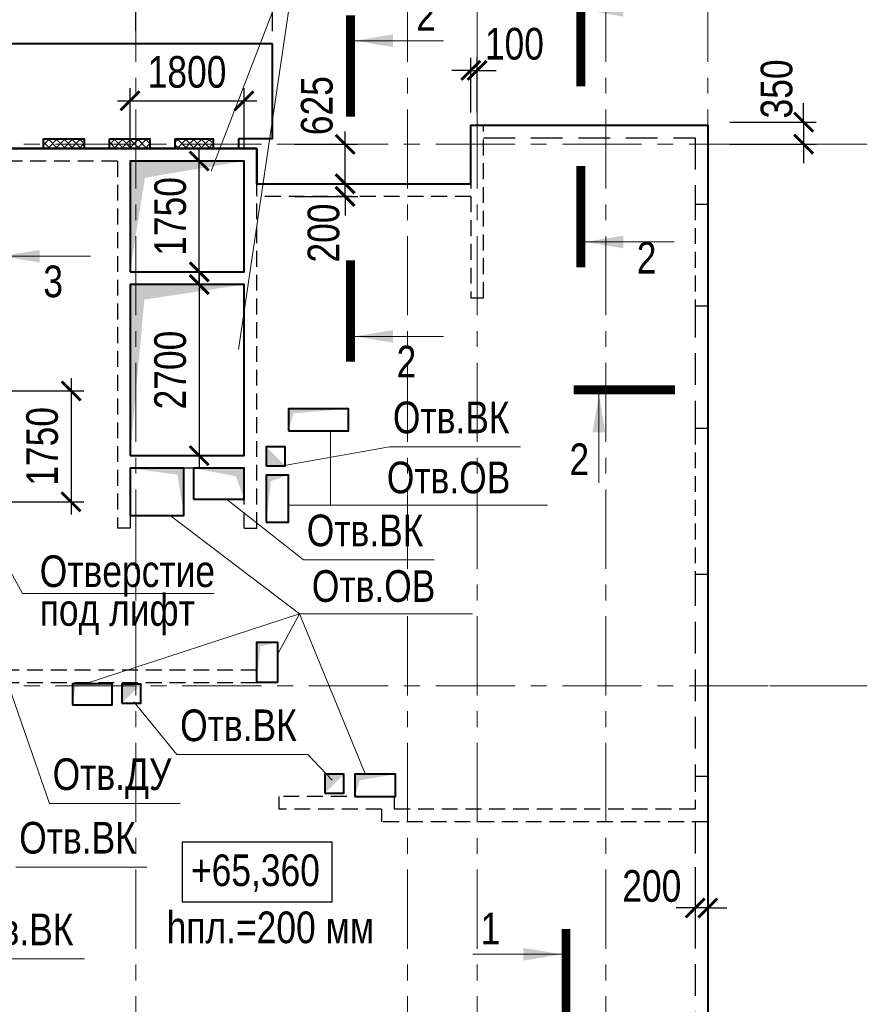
# Model space of a CAD drawing. Header units: inches. Extents: x -8638239 to -8523853, y 3840912 to 4564380.
# Tile 14 of 106: x -8567984 to -8554730, y 3958466 to 3974010. Entities that reach past the tile are written whole.
import ezdxf
from ezdxf.enums import TextEntityAlignment as Align

# ---------------------------------------------------------------- set-up
doc = ezdxf.new("R2010")
doc.units = ezdxf.units.IN
doc.header["$LTSCALE"] = 1000
doc.header["$MEASUREMENT"] = 0
doc.linetypes.add('CENTER', pattern=[2, 1.25, -0.25, 0.25, -0.25])
doc.linetypes.add('HIDDEN', pattern=[0.375, 0.25, -0.125])
for name, color, linetype, lineweight in [('СК-040-С(тены)', 12, 'HIDDEN', 25), ('СК-043-С-ПИЛОНЫ', 5, 'HIDDEN', 25), ('СК-050-П(литы перекрытия)', 3, 'Continuous', 40), ('СК-051-1-П-ОТВЕРСТИЯ ОВ ДУ', 5, 'Continuous', 40), ('СК-051-2-П-ОТВЕРСТИЯ ВК', 1, 'Continuous', 40), ('СК-052-П-БАЛКИ', 1, 'HIDDEN', 30), ('СК-100-О(си)', 7, 'CENTER', 15), ('СК-110-О-РАЗМЕРЫ', 7, 'Continuous', 15), ('СК-300-Р(азмеры)', 7, 'Continuous', 20), ('СК-400-Т(екст)', 7, 'Continuous', 20), ('СК-440-Т-СТЕНЫ', 7, 'Continuous', 20), ('СК-451-1-Т-ОТВ ОВ ДУ', 5, 'Continuous', 20), ('СК-451-2-Т-ОТВ ВК', 1, 'Continuous', 20), ('СК-500-С(ечения)', 5, 'Continuous', 40), ('СК-600-Ш(триховка)', 250, 'Continuous', 13)]:
    doc.layers.add(name, color=color, linetype=linetype, lineweight=lineweight)
doc.styles.add('ARIAL_annotative', font='arial.ttf', dxfattribs={"width": 0.8, "height": 2.5})
doc.styles.add('RUSS', font='arial.ttf', dxfattribs={"width": 0.8})
doc.dimstyles.new('100-200', dxfattribs={"dimscale": 0, "dimtxt": 500, "dimasz": 300, "dimexe": 200, "dimexo": 200, "dimgap": 200, "dimtad": 1, "dimdec": 0, "dimzin": 0, "dimdsep": 46, "dimtxsty": 'RUSS', "dimblk": 'ARCHTICK', "dimcen": 0.096, "dimdle": 200, "dimclrd": 7, "dimclre": 7, "dimclrt": 256, "dimadec": 0, "dimazin": 0, "dimtfac": 1, "dimtdec": 0, "dimtmove": 2, "dimatfit": 3, "dimldrblk": 'OBLIQUE', "dimfxl": 1, "dimtolj": 1, "dimtzin": 0, "dimarcsym": 0})

# ---------------------------------------------------------------- blocks, each defined once
blk = doc.blocks.new('_ArchTick')
at = {"color": 0, "linetype": 'ByBlock', "const_width": 0.15}
blk.add_lwpolyline([(-0.5, -0.5), (0.5, 0.5)], dxfattribs=at)
blk = doc.blocks.new('*D337')
at = {"layer": 'Defpoints', "color": 0, "transparency": 16777216}
for p in [(2391, 7435), (5035, 7435), (2391, 0)]:
    blk.add_point(p, dxfattribs=at)
at = {"layer": 'СК-300-Р(азмеры)', "color": 7, "lineweight": -2, "transparency": 16777216}
for p, q in [((5035, -200), (5035, 7635)), ((2591, 7435), (5235, 7435)), ((2591, 0), (5235, 0))]:
    blk.add_line(p, q, dxfattribs=at)
at = {"layer": 'СК-300-Р(азмеры)', "color": 7, "lineweight": -2, "transparency": 16777216, "xscale": 300, "yscale": 300, "zscale": 300}
for p, rotation in [((5035, 7435), 90), ((5035, 0), 270)]:
    blk.add_blockref('_ArchTick', p, dxfattribs=dict(at, rotation=rotation))
at = {"layer": 'СК-300-Р(азмеры)', "transparency": 16777216, "insert": (4580, 3718), "char_height": 500, "attachment_point": 5, "rotation": 90, "style": 'RUSS'}
blk.add_mtext('\\A1;7435', dxfattribs=at)
blk = doc.blocks.new('_Oblique')
at = {"color": 0, "linetype": 'ByBlock', "lineweight": -2}
blk.add_line((-0.5, -0.5), (0.5, 0.5), dxfattribs=at)
blk = doc.blocks.new('*D338')
at = {"layer": 'Defpoints', "color": 0, "transparency": 16777216}
for p in [(2391, 15985), (2391, 7435), (5035, 7435)]:
    blk.add_point(p, dxfattribs=at)
at = {"layer": 'СК-300-Р(азмеры)', "color": 7, "lineweight": -2, "transparency": 16777216}
for p, q in [((5035, 16185), (5035, 7235)), ((2591, 15985), (5235, 15985)), ((2591, 7435), (5235, 7435))]:
    blk.add_line(p, q, dxfattribs=at)
at = {"layer": 'СК-300-Р(азмеры)', "color": 7, "lineweight": -2, "transparency": 16777216, "xscale": 300, "yscale": 300, "zscale": 300}
for p, rotation in [((5035, 15985), 90), ((5035, 7435), 270)]:
    blk.add_blockref('_ArchTick', p, dxfattribs=dict(at, rotation=rotation))
at = {"layer": 'СК-300-Р(азмеры)', "transparency": 16777216, "insert": (4580, 11710), "char_height": 500, "attachment_point": 5, "rotation": 90, "style": 'RUSS'}
blk.add_mtext('\\A1;8550', dxfattribs=at)
blk = doc.blocks.new('Сечение')
at = {"layer": 'СК-500-С(ечения)', "linetype": 'Continuous', "lineweight": 15, "ltscale": 100}
blk.add_line((-200, -35), (-200, -735), dxfattribs=at)
at = {"layer": 'СК-500-С(ечения)', "linetype": 'Continuous', "ltscale": 100, "const_width": 70}
blk.add_lwpolyline([(-400, 0), (400, 0)], dxfattribs=at)
at = {"layer": 'СК-500-С(ечения)', "linetype": 'Continuous', "ltscale": 100}
blk.add_solid([(-200, -35), (-250.3, -335.5), (-149.7, -335.5)], dxfattribs=at)
blk = doc.blocks.new('*U29')
at = {"layer": 'СК-400-Т(екст)', "ltscale": 100, "yscale": 0.01, "zscale": 0.01, "rotation": 89.99999999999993}
for p, xscale in [((0, -4), -0.01), ((0, -25.56), 0.01)]:
    blk.add_blockref('Сечение', p, dxfattribs=dict(at, xscale=xscale))
at = {"layer": 'СК-500-С(ечения)', "color": 0, "ltscale": 100, "style": 'ARIAL_annotative', "width": 0.8}
blk.add_attdef('НОМЕР_СЕЧЕНИЯ_1_1(НОМЕР_ЛИСТА)', text='', height=2.5, rotation=180, dxfattribs=at).set_placement((6.74, -1.226), align=Align.RIGHT)
blk.add_attdef('НОМЕР_СЕЧЕНИЯ_2_1(НОМЕР_ЛИСТА)', text='', height=2.5, rotation=180, dxfattribs=at).set_placement((6.74, -27.594), align=Align.BOTTOM_LEFT)
blk = doc.blocks.new('*U723')
at = {"layer": 'СК-400-Т(екст)', "ltscale": 100, "yscale": 0.01, "zscale": 0.01, "rotation": 89.99999999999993}
for p, xscale in [((0, -4), -0.01), ((0, -23.716), 0.01)]:
    blk.add_blockref('Сечение', p, dxfattribs=dict(at, xscale=xscale))
at = {"layer": 'СК-500-С(ечения)', "color": 0, "ltscale": 100, "style": 'ARIAL_annotative', "width": 0.8}
blk.add_attdef('НОМЕР_СЕЧЕНИЯ_1_1(НОМЕР_ЛИСТА)', text='', height=2.5, rotation=180, dxfattribs=at).set_placement((6.74, -1.226), align=Align.RIGHT)
blk.add_attdef('НОМЕР_СЕЧЕНИЯ_2_1(НОМЕР_ЛИСТА)', text='', height=2.5, rotation=180, dxfattribs=at).set_placement((6.74, -25.75), align=Align.BOTTOM_LEFT)
blk = doc.blocks.new('*U257')
at = {"layer": 'СК-400-Т(екст)', "ltscale": 100, "yscale": 0.01, "zscale": 0.01, "rotation": 89.99999999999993}
for p, xscale in [((0, -4), -0.01), ((0, -23.335), 0.01)]:
    blk.add_blockref('Сечение', p, dxfattribs=dict(at, xscale=xscale))
at = {"layer": 'СК-500-С(ечения)', "color": 0, "ltscale": 100, "style": 'ARIAL_annotative', "width": 0.8}
blk.add_attdef('НОМЕР_СЕЧЕНИЯ_1_1(НОМЕР_ЛИСТА)', text='', height=2.5, rotation=180, dxfattribs=at).set_placement((6.74, -1.226), align=Align.RIGHT)
blk.add_attdef('НОМЕР_СЕЧЕНИЯ_2_1(НОМЕР_ЛИСТА)', text='', height=2.5, rotation=180, dxfattribs=at).set_placement((6.74, -25.369), align=Align.BOTTOM_LEFT)
blk = doc.blocks.new('*U138')
at = {"layer": 'СК-400-Т(екст)', "ltscale": 100, "yscale": 0.01, "zscale": 0.01, "rotation": 89.99999999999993}
for p, xscale in [((0, -4), -0.01), ((0, -18.295), 0.01)]:
    blk.add_blockref('Сечение', p, dxfattribs=dict(at, xscale=xscale))
at = {"layer": 'СК-500-С(ечения)', "color": 0, "ltscale": 100, "style": 'ARIAL_annotative', "width": 0.8}
blk.add_attdef('НОМЕР_СЕЧЕНИЯ_1_1(НОМЕР_ЛИСТА)', text='', height=2.5, rotation=180, dxfattribs=at).set_placement((6.74, -1.226), align=Align.RIGHT)
blk.add_attdef('НОМЕР_СЕЧЕНИЯ_2_1(НОМЕР_ЛИСТА)', text='', height=2.5, rotation=180, dxfattribs=at).set_placement((6.74, -20.328), align=Align.BOTTOM_LEFT)
blk = doc.blocks.new('A$Cc2edbf5f_тех.эт')
at = {"layer": 'СК-040-С(тены)'}
for p, q in [((41790, 16286), (41790, 13560)), ((41990, 16286), (41790, 16286)), ((41990, 13560), (41990, 16286)), ((38410, 15920), (29190, 15920)), ((38410, 9925), (38410, 15920)), ((36210, 15720), (32110, 15720)), ((36210, 15720), (36210, 9925)), ((38210, 15720), (36410, 15720)), ((36410, 15720), (36410, 13970)), ((38210, 13970), (38210, 15720)), ((38210, 13970), (36410, 13970)), ((38210, 13770), (36410, 13770)), ((36410, 13770), (36410, 11070)), ((38210, 11070), (38210, 13770)), ((41790, 13560), (41990, 13560)), ((38210, 11070), (36410, 11070)), ((38210, 10870), (36410, 10870)), ((36410, 10870), (36410, 9925)), ((38210, 9925), (38210, 10870)), ((36410, 9925), (36210, 9925)), ((38210, 9925), (38410, 9925)), ((38410, 7685), (33780, 7685)), ((38410, 7485), (38410, 7685)), ((38410, 7485), (33980, 7485)), ((45331, 6011), (45331, 5490)), ((45331, 6011), (45531, 6011)), ((45531, 6011), (45531, 5290)), ((40580, 5690), (38760, 5690)), ((38760, 5690), (38760, 5490)), ((40580, 5690), (40580, 5490)), ((40380, 5490), (38760, 5490)), ((40380, 5490), (40380, 5290)), ((45331, 5490), (40580, 5490)), ((45531, 5290), (40380, 5290))]:
    blk.add_line(p, q, dxfattribs=at)
at = {"layer": 'СК-043-С-ПИЛОНЫ'}
blk.add_lwpolyline([(45331, 15036), (45331, 13436), (45531, 13436), (45531, 15036), (45331, 15036)], dxfattribs=at)
blk.add_lwpolyline([(45330, 11496), (45330, 9196), (45530, 9196), (45531, 11496)], close=True, dxfattribs=at)
blk = doc.blocks.new('*U157')
at = {"layer": 'СК-400-Т(екст)', "ltscale": 100, "yscale": 0.01, "zscale": 0.01}
for p, xscale, rotation in [((0, -4), 0.01, 270.0000000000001), ((0, -32.586), -0.01, 270)]:
    blk.add_blockref('Сечение', p, dxfattribs=dict(at, xscale=xscale, rotation=rotation))
at = {"layer": 'СК-500-С(ечения)', "color": 0, "ltscale": 100, "style": 'ARIAL_annotative', "width": 0.8}
blk.add_attdef('НОМЕР_СЕЧЕНИЯ_1_1(НОМЕР_ЛИСТА)', text='', height=2.5, rotation=270, dxfattribs=at).set_placement((-6.74, -1.226), align=Align.RIGHT)
blk.add_attdef('НОМЕР_СЕЧЕНИЯ_2_1(НОМЕР_ЛИСТА)', text='', height=2.5, rotation=270, dxfattribs=at).set_placement((-7.48, -35.36), align=Align.BOTTOM_LEFT)
blk = doc.blocks.new('*D280')
at = {"layer": 'Defpoints', "color": 0, "transparency": 16777216}
for p in [(-8557322, 3960832), (-8557122, 3960832), (-8557322, 3959987)]:
    blk.add_point(p, dxfattribs=at)
at = {"layer": 'СК-110-О-РАЗМЕРЫ', "color": 7, "lineweight": -2, "transparency": 16777216}
for p, q in [((-8557322, 3960632), (-8557322, 3959787)), ((-8557122, 3960632), (-8557122, 3959787)), ((-8557322, 3959987), (-8557622, 3959987)), ((-8557122, 3959987), (-8557322, 3959987)), ((-8557122, 3959987), (-8556822, 3959987))]:
    blk.add_line(p, q, dxfattribs=at)
at = {"layer": 'СК-110-О-РАЗМЕРЫ', "color": 7, "lineweight": -2, "transparency": 16777216, "xscale": 300, "yscale": 300, "zscale": 300}
blk.add_blockref('_ArchTick', (-8557322, 3959987), dxfattribs=at)
at = {"layer": 'СК-110-О-РАЗМЕРЫ', "color": 7, "lineweight": -2, "transparency": 16777216, "xscale": 300, "yscale": 300, "zscale": 300, "rotation": 180}
blk.add_blockref('_ArchTick', (-8557122, 3959987), dxfattribs=at)
at = {"layer": 'СК-110-О-РАЗМЕРЫ', "transparency": 16777216, "insert": (-8558005, 3960331), "char_height": 500, "attachment_point": 5, "style": 'RUSS'}
blk.add_mtext('\\A1;200', dxfattribs=at)
blk = doc.blocks.new('*D675')
at = {"layer": 'Defpoints', "color": 0, "transparency": 16777216}
for p in [(-8563848, 3971419), (-8562846, 3971419), (-8563848, 3971219)]:
    blk.add_point(p, dxfattribs=at)
at = {"layer": 'СК-110-О-РАЗМЕРЫ', "color": 7, "lineweight": -2, "transparency": 16777216}
for p, q in [((-8562846, 3971419), (-8562846, 3971719)), ((-8563648, 3971419), (-8562646, 3971419)), ((-8562846, 3971219), (-8562846, 3971419)), ((-8563648, 3971219), (-8562646, 3971219)), ((-8562846, 3971219), (-8562846, 3970919))]:
    blk.add_line(p, q, dxfattribs=at)
at = {"layer": 'СК-110-О-РАЗМЕРЫ', "color": 7, "lineweight": -2, "transparency": 16777216, "xscale": 300, "yscale": 300, "zscale": 300}
for p, rotation in [((-8562846, 3971419), 270), ((-8562846, 3971219), 90)]:
    blk.add_blockref('_ArchTick', p, dxfattribs=dict(at, rotation=rotation))
at = {"layer": 'СК-110-О-РАЗМЕРЫ', "transparency": 16777216, "insert": (-8563185, 3970642), "char_height": 500, "attachment_point": 5, "rotation": 90, "style": 'RUSS'}
blk.add_mtext('\\A1;200', dxfattribs=at)
blk = doc.blocks.new('*D677')
at = {"layer": 'Defpoints', "color": 0, "transparency": 16777216}
for p in [(-8568692, 3968149), (-8568692, 3966399), (-8567172, 3966399)]:
    blk.add_point(p, dxfattribs=at)
at = {"layer": 'СК-110-О-РАЗМЕРЫ', "color": 7, "lineweight": -2, "transparency": 16777216}
for p, q in [((-8567172, 3968349), (-8567172, 3966199)), ((-8568492, 3968149), (-8566972, 3968149)), ((-8568492, 3966399), (-8566972, 3966399))]:
    blk.add_line(p, q, dxfattribs=at)
at = {"layer": 'СК-110-О-РАЗМЕРЫ', "color": 7, "lineweight": -2, "transparency": 16777216, "xscale": 300, "yscale": 300, "zscale": 300}
for p, rotation in [((-8567172, 3968149), 90), ((-8567172, 3966399), 270)]:
    blk.add_blockref('_ArchTick', p, dxfattribs=dict(at, rotation=rotation))
at = {"layer": 'СК-110-О-РАЗМЕРЫ', "transparency": 16777216, "insert": (-8567627, 3967274), "char_height": 500, "attachment_point": 5, "rotation": 90, "style": 'RUSS'}
blk.add_mtext('\\A1;1750', dxfattribs=at)
blk = doc.blocks.new('*D680')
at = {"layer": 'Defpoints', "color": 0, "transparency": 16777216}
for p in [(-8566152, 3974961), (-8566152, 3973629), (-8563992, 3973629)]:
    blk.add_point(p, dxfattribs=at)
at = {"layer": 'СК-110-О-РАЗМЕРЫ', "color": 7, "lineweight": -2, "transparency": 16777216}
for p, q in [((-8566152, 3973829), (-8566152, 3975161)), ((-8563992, 3973829), (-8563992, 3975161)), ((-8563792, 3974961), (-8566352, 3974961))]:
    blk.add_line(p, q, dxfattribs=at)
at = {"layer": 'СК-110-О-РАЗМЕРЫ', "color": 7, "lineweight": -2, "transparency": 16777216, "xscale": 300, "yscale": 300, "zscale": 300, "rotation": 180}
blk.add_blockref('_ArchTick', (-8566152, 3974961), dxfattribs=at)
at = {"layer": 'СК-110-О-РАЗМЕРЫ', "color": 7, "lineweight": -2, "transparency": 16777216, "xscale": 300, "yscale": 300, "zscale": 300}
blk.add_blockref('_ArchTick', (-8563992, 3974961), dxfattribs=at)
at = {"layer": 'СК-110-О-РАЗМЕРЫ', "transparency": 16777216, "insert": (-8565072, 3975416), "char_height": 500, "attachment_point": 5, "style": 'RUSS'}
blk.add_mtext('\\A1;2160', dxfattribs=at)
blk = doc.blocks.new('*D681')
at = {"layer": 'Defpoints', "color": 0, "transparency": 16777216}
for p in [(-8563855, 3972044), (-8562846, 3972044), (-8563855, 3971419)]:
    blk.add_point(p, dxfattribs=at)
at = {"layer": 'СК-110-О-РАЗМЕРЫ', "color": 7, "lineweight": -2, "transparency": 16777216}
for p, q in [((-8562846, 3971219), (-8562846, 3972244)), ((-8563655, 3972044), (-8562646, 3972044)), ((-8563655, 3971419), (-8562646, 3971419))]:
    blk.add_line(p, q, dxfattribs=at)
at = {"layer": 'СК-110-О-РАЗМЕРЫ', "color": 7, "lineweight": -2, "transparency": 16777216, "xscale": 300, "yscale": 300, "zscale": 300}
for p, rotation in [((-8562846, 3972044), 90), ((-8562846, 3971419), 270)]:
    blk.add_blockref('_ArchTick', p, dxfattribs=dict(at, rotation=rotation))
at = {"layer": 'СК-110-О-РАЗМЕРЫ', "transparency": 16777216, "insert": (-8563291, 3972653), "char_height": 500, "attachment_point": 5, "rotation": 90, "style": 'RUSS'}
blk.add_mtext('\\A1;625', dxfattribs=at)
blk = doc.blocks.new('*D682')
at = {"layer": 'Defpoints', "color": 0, "transparency": 16777216}
for p in [(-8564442, 3972728), (-8566242, 3971779), (-8564442, 3971779)]:
    blk.add_point(p, dxfattribs=at)
at = {"layer": 'СК-110-О-РАЗМЕРЫ', "color": 7, "lineweight": -2, "transparency": 16777216}
for p, q in [((-8566242, 3971979), (-8566242, 3972928)), ((-8564442, 3971979), (-8564442, 3972928)), ((-8566442, 3972728), (-8564242, 3972728))]:
    blk.add_line(p, q, dxfattribs=at)
at = {"layer": 'СК-110-О-РАЗМЕРЫ', "color": 7, "lineweight": -2, "transparency": 16777216, "xscale": 300, "yscale": 300, "zscale": 300, "rotation": 180}
blk.add_blockref('_ArchTick', (-8566242, 3972728), dxfattribs=at)
at = {"layer": 'СК-110-О-РАЗМЕРЫ', "color": 7, "lineweight": -2, "transparency": 16777216, "xscale": 300, "yscale": 300, "zscale": 300}
blk.add_blockref('_ArchTick', (-8564442, 3972728), dxfattribs=at)
at = {"layer": 'СК-110-О-РАЗМЕРЫ', "transparency": 16777216, "insert": (-8565342, 3973183), "char_height": 500, "attachment_point": 5, "style": 'RUSS'}
blk.add_mtext('\\A1;1800', dxfattribs=at)
blk = doc.blocks.new('*D683')
at = {"layer": 'Defpoints', "color": 0, "transparency": 16777216}
for p in [(-8566242, 3971779), (-8565150, 3971779), (-8566242, 3970029)]:
    blk.add_point(p, dxfattribs=at)
at = {"layer": 'СК-110-О-РАЗМЕРЫ', "color": 7, "lineweight": -2, "transparency": 16777216}
for p, q in [((-8565150, 3969829), (-8565150, 3971979)), ((-8566042, 3971779), (-8564950, 3971779)), ((-8566042, 3970029), (-8564950, 3970029))]:
    blk.add_line(p, q, dxfattribs=at)
at = {"layer": 'СК-110-О-РАЗМЕРЫ', "color": 7, "lineweight": -2, "transparency": 16777216, "xscale": 300, "yscale": 300, "zscale": 300}
for p, rotation in [((-8565150, 3971779), 90), ((-8565150, 3970029), 270)]:
    blk.add_blockref('_ArchTick', p, dxfattribs=dict(at, rotation=rotation))
at = {"layer": 'СК-110-О-РАЗМЕРЫ', "transparency": 16777216, "insert": (-8565605, 3970904), "char_height": 500, "attachment_point": 5, "rotation": 90, "style": 'RUSS'}
blk.add_mtext('\\A1;1750', dxfattribs=at)
blk = doc.blocks.new('*D684')
at = {"layer": 'Defpoints', "color": 0, "transparency": 16777216}
for p in [(-8556971, 3972393), (-8556971, 3972044), (-8555608, 3972044)]:
    blk.add_point(p, dxfattribs=at)
at = {"layer": 'СК-110-О-РАЗМЕРЫ', "color": 7, "lineweight": -2, "transparency": 16777216}
for p, q in [((-8555608, 3972393), (-8555608, 3972693)), ((-8556771, 3972393), (-8555408, 3972393)), ((-8555608, 3972393), (-8555608, 3972044)), ((-8556771, 3972044), (-8555408, 3972044)), ((-8555608, 3972044), (-8555608, 3971744))]:
    blk.add_line(p, q, dxfattribs=at)
at = {"layer": 'СК-110-О-РАЗМЕРЫ', "color": 7, "lineweight": -2, "transparency": 16777216, "xscale": 300, "yscale": 300, "zscale": 300}
for p, rotation in [((-8555608, 3972393), 270), ((-8555608, 3972044), 90)]:
    blk.add_blockref('_ArchTick', p, dxfattribs=dict(at, rotation=rotation))
at = {"layer": 'СК-110-О-РАЗМЕРЫ', "transparency": 16777216, "insert": (-8556033, 3972917), "char_height": 500, "attachment_point": 5, "rotation": 90, "style": 'RUSS'}
blk.add_mtext('\\A1;350', dxfattribs=at)
blk = doc.blocks.new('*D685')
at = {"layer": 'Defpoints', "color": 0, "transparency": 16777216}
for p in [(-8560762, 3973210), (-8560861, 3972345), (-8560762, 3972345)]:
    blk.add_point(p, dxfattribs=at)
at = {"layer": 'СК-110-О-РАЗМЕРЫ', "color": 7, "lineweight": -2, "transparency": 16777216}
for p, q in [((-8560861, 3972545), (-8560861, 3973410)), ((-8560762, 3972545), (-8560762, 3973410)), ((-8560861, 3973210), (-8561161, 3973210)), ((-8560861, 3973210), (-8560762, 3973210)), ((-8560762, 3973210), (-8560462, 3973210))]:
    blk.add_line(p, q, dxfattribs=at)
at = {"layer": 'СК-110-О-РАЗМЕРЫ', "color": 7, "lineweight": -2, "transparency": 16777216, "xscale": 300, "yscale": 300, "zscale": 300}
blk.add_blockref('_ArchTick', (-8560861, 3973210), dxfattribs=at)
at = {"layer": 'СК-110-О-РАЗМЕРЫ', "color": 7, "lineweight": -2, "transparency": 16777216, "xscale": 300, "yscale": 300, "zscale": 300, "rotation": 180}
blk.add_blockref('_ArchTick', (-8560762, 3973210), dxfattribs=at)
at = {"layer": 'СК-110-О-РАЗМЕРЫ', "transparency": 16777216, "insert": (-8560174, 3973627), "char_height": 500, "attachment_point": 5, "style": 'RUSS'}
blk.add_mtext('\\A1;100', dxfattribs=at)
blk = doc.blocks.new('*D688')
at = {"layer": 'Defpoints', "color": 0, "transparency": 16777216}
for p in [(-8566242, 3969829), (-8566242, 3967129), (-8565150, 3967129)]:
    blk.add_point(p, dxfattribs=at)
at = {"layer": 'СК-110-О-РАЗМЕРЫ', "color": 7, "lineweight": -2, "transparency": 16777216}
for p, q in [((-8565150, 3970029), (-8565150, 3966929)), ((-8566042, 3969829), (-8564950, 3969829)), ((-8566042, 3967129), (-8564950, 3967129))]:
    blk.add_line(p, q, dxfattribs=at)
at = {"layer": 'СК-110-О-РАЗМЕРЫ', "color": 7, "lineweight": -2, "transparency": 16777216, "xscale": 300, "yscale": 300, "zscale": 300}
for p, rotation in [((-8565150, 3969829), 90), ((-8565150, 3967129), 270)]:
    blk.add_blockref('_ArchTick', p, dxfattribs=dict(at, rotation=rotation))
at = {"layer": 'СК-110-О-РАЗМЕРЫ', "transparency": 16777216, "insert": (-8565606, 3968479), "char_height": 500, "attachment_point": 5, "rotation": 90, "style": 'RUSS'}
blk.add_mtext('\\A1;2700', dxfattribs=at)
blk = doc.blocks.new('оси')
at = {"layer": 'СК-100-О(си)'}
for p, q in [((-7420, 18534.9), (-7420, -7257.5)), ((-3130, 18534.9), (-3130, -6395.3)), ((-2030, 18534.9), (-2030, -6395.3)), ((0, 18534.9), (0, -7257.5)), ((1610, 18534.9), (1610, -7257.5)), ((-46685.3, 15985), (5846.2, 15985)), ((-46685.3, 7435), (5846.2, 7435))]:
    blk.add_line(p, q, dxfattribs=at)
at = {"layer": 'СК-300-Р(азмеры)'}
for p1, angle, picture, middle in [((2391.1, 15985), 270, '*D338', (4580.2, 11710)), ((2391.1, 0), 90, '*D337', (4580, 3717.5))]:
    dim = blk.add_linear_dim(base=(5035.5, 7435), p1=p1, p2=(2391.1, 7435), angle=angle, dimstyle='100-200', override={"dimscale": 1}, dxfattribs=at)
    dim.commit()
    dim.dimension.update_dxf_attribs({"geometry": picture, "text_midpoint": middle})
blk = doc.blocks.new('A$C858fb3ef')
at = {"layer": 'СК-300-Р(азмеры)'}
blk.add_blockref('оси', (0, 0), dxfattribs=at)
blk = doc.blocks.new('A$C573b34c5')
blk.add_blockref('A$C858fb3ef', (0, 0))

msp = doc.modelspace()

# ---------------------------------------------------------------- hatches: boundary and pattern name
at = {"layer": 'СК-600-Ш(триховка)'}
h = msp.add_hatch(dxfattribs=at)
h.set_pattern_fill('ANSI37', color=256, scale=700)
h.set_pattern_definition([(45, (26164.3, -567729.02), (-61.87184335, 61.87184335), []), (135, (26164.3, -567729.02), (-61.87184335, -61.87184335), [])])
h.paths.add_polyline_path([(-8566967.9, 3972128.8), (-8567607.9, 3972128.8), (-8567607.9, 3971978.9), (-8566967.9, 3971978.9)])
h = msp.add_hatch(dxfattribs=at)
h.set_pattern_fill('ANSI37', color=256, scale=700)
h.set_pattern_definition([(45, (27204.3, -567729.02), (-61.87184335, 61.87184335), []), (135, (27204.3, -567729.02), (-61.87184335, -61.87184335), [])])
h.paths.add_polyline_path([(-8565927.9, 3972128.8), (-8566567.9, 3972128.8), (-8566567.9, 3971978.9), (-8565927.9, 3971978.9)])
h = msp.add_hatch(dxfattribs=at)
h.set_pattern_fill('ANSI37', color=256, scale=700)
h.set_pattern_definition([(45, (28204.3, -567729.02), (-61.87184335, 61.87184335), []), (135, (28204.3, -567729.02), (-61.87184335, -61.87184335), [])])
h.paths.add_polyline_path([(-8564945.6, 3972128.8), (-8565527.9, 3972128.8), (-8565527.9, 3971978.9), (-8564945.6, 3971978.9)])

# ---------------------------------------------------------------- linework, layer by layer
at = {"layer": 'СК-050-П(литы перекрытия)'}
for p, q in [((-8563992.1, 3973629.3), (-8573712.1, 3973629.2)), ((-8563992.1, 3972128.9), (-8563992.1, 3973629.3)), ((-8563992.1, 3972128.9), (-8564527.1, 3972128.9)), ((-8564527.1, 3972128.9), (-8564527.1, 3971978.9)), ((-8564242.1, 3971979), (-8573462.1, 3971979)), ((-8573462.1, 3971979), (-8564242.1, 3971979)), ((-8564242.1, 3971419), (-8564242.1, 3971979)), ((-8564242.1, 3971979), (-8564242.1, 3971419))]:
    msp.add_line(p, q, dxfattribs=at)
msp.add_lwpolyline([(-8564242.1, 3971419), (-8560861.6, 3971419), (-8560861.6, 3972344.7), (-8557121.5, 3972344.7), (-8557121.5, 3957009.2)], dxfattribs=at)
for points in [[(-8567607.9, 3972128.9), (-8566967.9, 3972128.9), (-8566967.9, 3971978.9), (-8567607.9, 3971978.9)], [(-8566567.9, 3972128.9), (-8565927.9, 3972128.9), (-8565927.9, 3971978.9), (-8566567.9, 3971978.9)], [(-8565527.9, 3972128.9), (-8564927.9, 3972128.9), (-8564927.9, 3971978.9), (-8565527.9, 3971978.9)], [(-8566241.8, 3970029), (-8564441.9, 3970029), (-8564441.9, 3971779.1), (-8566241.8, 3971779.1)], [(-8566241.8, 3967129), (-8564441.9, 3967129), (-8564441.9, 3969829), (-8566241.8, 3969829)]]:
    msp.add_lwpolyline(points, close=True, dxfattribs=at)
at = {"layer": 'СК-051-1-П-ОТВЕРСТИЯ ОВ ДУ'}
for points in [[(-8563742.1, 3967519.1), (-8562792, 3967519.1), (-8562792, 3967869.1), (-8563742.1, 3967869.1)], [(-8566242.1, 3966184.1), (-8565392, 3966184.1), (-8565392, 3966929), (-8566242.1, 3966929)], [(-8564092, 3966079.1), (-8563742.1, 3966079.1), (-8563742.1, 3966819.1), (-8564092, 3966819.1)], [(-8563912.1, 3963544), (-8564242, 3963544), (-8564242, 3964184.1), (-8563912.1, 3964184.1)], [(-8567152, 3963194.1), (-8566522, 3963194.1), (-8566522, 3963524.1), (-8567152, 3963524.1)], [(-8562691.9, 3961749.1), (-8562051.9, 3961749.1), (-8562051.9, 3962099), (-8562691.9, 3962099)]]:
    msp.add_lwpolyline(points, close=True, dxfattribs=at)
for points in [[(-8563742.1, 3967519.2), (-8563742.1, 3967869.1), (-8563659.5, 3967795.6), (-8562792, 3967869.1)], [(-8565392.1, 3966184.1), (-8565392, 3966929), (-8565494.1, 3966826.8), (-8566242, 3966929)], [(-8564092, 3966079.1), (-8564092, 3966819.1), (-8564018.3, 3966728.1), (-8563742.1, 3966819.1)], [(-8564242, 3963544.1), (-8564242.1, 3964184.1), (-8564183.6, 3964116.6), (-8563912.1, 3964184.1)], [(-8567152, 3963194.1), (-8567152, 3963524.1), (-8567104.5, 3963476.8), (-8566522, 3963524.1)], [(-8562691.9, 3961749.1), (-8562691.9, 3962099), (-8562614.9, 3962002.7), (-8562051.9, 3962099)]]:
    msp.add_solid(points, dxfattribs=at)
at = {"layer": 'СК-051-2-П-ОТВЕРСТИЯ ВК'}
for points in [[(-8564092, 3966969.1), (-8563792, 3966969.1), (-8563792, 3967269.1), (-8564092, 3967269.1)], [(-8565242, 3966439.1), (-8564442.1, 3966439.1), (-8564442.1, 3966929), (-8565242, 3966929)], [(-8566372, 3963219), (-8566072, 3963219), (-8566072, 3963519), (-8566372, 3963519)], [(-8563167.1, 3961799), (-8562867.1, 3961799), (-8562867.1, 3962099), (-8563167.1, 3962099)]]:
    msp.add_lwpolyline(points, close=True, dxfattribs=at)
for points in [[(-8564092, 3966969.1), (-8563792, 3966969.1), (-8564092, 3967269.1)], [(-8564442.1, 3966439.1), (-8564442.1, 3966929), (-8564568.5, 3966802.6), (-8565242, 3966929)], [(-8566372, 3963219), (-8566072, 3963519), (-8566372, 3963519)], [(-8563167.1, 3961799), (-8562867.1, 3962099), (-8563167.1, 3962099)]]:
    msp.add_solid(points, dxfattribs=at)
at = {"layer": 'СК-052-П-БАЛКИ', "ltscale": 2}
for p, q in [((-8560664.5, 3972147.3), (-8557321.5, 3972147.3)), ((-8557321.5, 3972147.3), (-8557321.5, 3971094.5)), ((-8557321.7, 3969494.8), (-8557321.5, 3967554.5)), ((-8557322, 3965254.3), (-8557321.6, 3962069.5)), ((-8557321.5, 3961349), (-8557321.6, 3957208.9))]:
    msp.add_line(p, q, dxfattribs=at)
at = {"layer": 'СК-052-П-БАЛКИ'}
msp.add_line((-8560861.8, 3971219), (-8564242.1, 3971219), dxfattribs=at)
at = {"layer": 'СК-110-О-РАЗМЕРЫ'}
msp.add_line((-8563580.9, 3975206.3), (-8564530.2, 3968802.8), dxfattribs=at)
for points in [[(-8566241.8, 3970029), (-8566241.8, 3971779.1), (-8566006, 3971514.7), (-8564441.9, 3971779.1)], [(-8566241.8, 3967129), (-8566241.8, 3969829), (-8566015.3, 3969591.9), (-8564441.9, 3969829)]]:
    msp.add_solid(points, dxfattribs=at)
at = {"layer": 'СК-400-Т(екст)', "color": 7}
for points in [[(-8560734.3, 3975206.3), (-8563580.9, 3975206.3), (-8564962.7, 3971618.8)], [(-8564911.4, 3964950), (-8567938.7, 3964950), (-8568905.5, 3966721)]]:
    msp.add_lwpolyline(points, dxfattribs=at)
at = {"layer": 'СК-400-Т(екст)', "lineweight": 25}
msp.add_lwpolyline([(-8565417, 3960086), (-8563053.6, 3960086), (-8563053.6, 3961027.1), (-8565417, 3961027.1)], close=True, dxfattribs=at)
at = {"layer": 'СК-451-1-Т-ОТВ ОВ ДУ', "lineweight": 13}
for p, q in [((-8563077.2, 3967519.1), (-8563077.2, 3966345.9)), ((-8563742.1, 3966345.9), (-8559652, 3966345.9)), ((-8563567.4, 3964632.6), (-8565609.5, 3966184.1)), ((-8567515.5, 3961637), (-8568859.7, 3965505.5)), ((-8563567.4, 3964632.6), (-8566950.5, 3963526.3)), ((-8563567.4, 3964632.6), (-8563912.1, 3963987.4)), ((-8563567.4, 3964632.6), (-8560834.8, 3964632.6)), ((-8563567.4, 3964632.6), (-8562522.2, 3962091.5)), ((-8567515.5, 3961637), (-8565450, 3961637))]:
    msp.add_line(p, q, dxfattribs=at)
at = {"layer": 'СК-451-2-Т-ОТВ ВК', "lineweight": 15}
for p, q in [((-8562143.8, 3967269), (-8563864.7, 3966962.7)), ((-8562143.8, 3967269), (-8560078.2, 3967269)), ((-8563503.9, 3965484.8), (-8564718.8, 3966439.1)), ((-8563503.9, 3965484.8), (-8561438.4, 3965484.8)), ((-8565502.3, 3962407.7), (-8566184.1, 3963239.3)), ((-8565502.3, 3962407.7), (-8563436.7, 3962407.7)), ((-8563436.7, 3962407.7), (-8563050.8, 3962004.2)), ((-8568043, 3960633), (-8565977.4, 3960633)), ((-8569027.9, 3959185.6), (-8566962.3, 3959185.6))]:
    msp.add_line(p, q, dxfattribs=at)

# ---------------------------------------------------------------- block references
at = {"layer": 'СК-050-П(литы перекрытия)'}
msp.add_blockref('A$Cc2edbf5f_тех.эт', (-8602651.9, 3956058.6), dxfattribs=at)
at = {"layer": 'СК-300-Р(азмеры)'}
msp.add_blockref('A$C573b34c5', (-8558731.8, 3956058.6), dxfattribs=at)
at = {"layer": 'СК-500-С(ечения)'}
ref = msp.add_blockref('*U723', (-8568337.2, 3969876.8), dxfattribs=dict(at, xscale=-200, yscale=200, zscale=200, rotation=180))
ref.add_attrib('НОМЕР_СЕЧЕНИЯ_2_1(НОМЕР_ЛИСТА)', '3', dxfattribs={"color": 0, "ltscale": 100, "height": 500, "style": 'ARIAL_annotative', "width": 0.8}).set_placement((-8566989.2, 3975026.8), align=Align.BOTTOM_RIGHT)
ref.add_attrib('НОМЕР_СЕЧЕНИЯ_1_1(НОМЕР_ЛИСТА)', '3', dxfattribs={"color": 0, "ltscale": 100, "height": 500, "style": 'ARIAL_annotative', "width": 0.8}).set_placement((-8567300, 3969628.9), align=Align.RIGHT)
ref = msp.add_blockref('*U138', (-8559124.6, 3970100.9), dxfattribs=dict(at, xscale=-200, yscale=200, zscale=200, rotation=180))
ref.add_attrib('НОМЕР_СЕЧЕНИЯ_2_1(НОМЕР_ЛИСТА)', '2', dxfattribs={"color": 0, "ltscale": 100, "height": 500, "style": 'ARIAL_annotative', "width": 0.8}).set_placement((-8557776.7, 3974166.6), align=Align.BOTTOM_CENTER)
ref.add_attrib('НОМЕР_СЕЧЕНИЯ_1_1(НОМЕР_ЛИСТА)', '2', dxfattribs={"color": 0, "ltscale": 100, "height": 500, "style": 'ARIAL_annotative', "width": 0.8}).set_placement((-8558087.5, 3969853), align=Align.BOTTOM_CENTER)
ref = msp.add_blockref('*U257', (-8562760.9, 3968610.9), dxfattribs=dict(at, xscale=-200, yscale=200, zscale=200, rotation=180))
ref.add_attrib('НОМЕР_СЕЧЕНИЯ_2_1(НОМЕР_ЛИСТА)', '2', dxfattribs={"color": 0, "ltscale": 100, "height": 500, "style": 'ARIAL_annotative', "width": 0.8}).set_placement((-8561413, 3973684.7), align=Align.BOTTOM_RIGHT)
ref.add_attrib('НОМЕР_СЕЧЕНИЯ_1_1(НОМЕР_ЛИСТА)', '2', dxfattribs={"color": 0, "ltscale": 100, "height": 500, "style": 'ARIAL_annotative', "width": 0.8}).set_placement((-8561723.8, 3968363), align=Align.RIGHT)
ref = msp.add_blockref('*U157', (-8551922.4, 3968166.7), dxfattribs=dict(at, xscale=-200, yscale=200, zscale=200, rotation=270.0000614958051))
ref.add_attrib('НОМЕР_СЕЧЕНИЯ_2_1(НОМЕР_ЛИСТА)', '2', dxfattribs={"color": 0, "ltscale": 100, "height": 500, "style": 'ARIAL_annotative', "width": 0.8}).set_placement((-8558994.3, 3966670.7), align=Align.BOTTOM_RIGHT)
ref.add_attrib('НОМЕР_СЕЧЕНИЯ_1_1(НОМЕР_ЛИСТА)', '2', dxfattribs={"color": 0, "ltscale": 100, "height": 500, "style": 'ARIAL_annotative', "width": 0.8}).set_placement((-8552167.7, 3966818.7), align=Align.BOTTOM_LEFT)
ref = msp.add_blockref('*U29', (-8559360.6, 3953743.9), dxfattribs=dict(at, xscale=200, yscale=200, zscale=200, rotation=180))
ref.add_attrib('НОМЕР_СЕЧЕНИЯ_2_1(НОМЕР_ЛИСТА)', '1', dxfattribs={"color": 0, "ltscale": 100, "height": 500, "rotation": 360, "style": 'ARIAL_annotative', "width": 0.8}).set_placement((-8560708.5, 3959262.6), align=Align.BOTTOM_LEFT)
ref.add_attrib('НОМЕР_СЕЧЕНИЯ_1_1(НОМЕР_ЛИСТА)', '1', dxfattribs={"color": 0, "ltscale": 100, "height": 500, "rotation": 360, "style": 'ARIAL_annotative', "width": 0.8}).set_placement((-8560397.8, 3953496), align=Align.RIGHT)

# ---------------------------------------------------------------- texts
at = {"layer": 'СК-400-Т(екст)', "color": 7, "style": 'RUSS', "width": 0.8}
for s, p in [('Отверстие', (-8567667.4, 3965054)), ('под лифт', (-8567667.4, 3964441.9))]:
    msp.add_text(s, height=500, dxfattribs=at).set_placement(p)
at = {"layer": 'СК-440-Т-СТЕНЫ', "char_height": 500, "attachment_point": 1, "style": 'RUSS'}
for s, insert, width in [('+65,360', (-8565279.6, 3960832.7), 1885.443), ('hпл.=200 мм', (-8565663.9, 3959931.1), 3213.768)]:
    msp.add_mtext(s, dxfattribs=dict(at, insert=insert, width=width))
at = {"layer": 'СК-451-1-Т-ОТВ ОВ ДУ', "lineweight": 13, "style": 'RUSS', "width": 0.8}
for s, p in [('Отв.ОВ', (-8562188.6, 3966533.2)), ('Отв.ОВ', (-8563371.3, 3964819.8)), ('Отв.ДУ', (-8567463.8, 3961849.7))]:
    msp.add_text(s, height=500, dxfattribs=at).set_placement(p)
at = {"layer": 'СК-451-2-Т-ОТВ ВК', "lineweight": 15, "style": 'RUSS', "width": 0.8}
for p in [(-8562092, 3967481.7), (-8563452.2, 3965697.5), (-8565450.5, 3962620.4), (-8567991.3, 3960845.7), (-8568976.2, 3959398.3)]:
    msp.add_text('Отв.ВК', height=500, dxfattribs=at).set_placement(p)

# ---------------------------------------------------------------- dimensions: what is measured, and where the dimension line sits
at = {"layer": 'СК-110-О-РАЗМЕРЫ'}
for base, p1, p2, picture, middle in [((-8566151.5, 3974960.8), (-8563991.8, 3973629.3), (-8566151.5, 3973629.3), '*D680', (-8565071.6, 3975416.1)), ((-8564441.8, 3972727.7), (-8566241.7, 3971779), (-8564441.8, 3971779), '*D682', (-8565341.7, 3973183))]:
    dim = msp.add_linear_dim(base=base, p1=p1, p2=p2, dimstyle='100-200', override={"dimscale": 1}, dxfattribs=at)
    dim.commit()
    dim.dimension.update_dxf_attribs({"geometry": picture, "text_midpoint": middle})
for base, p1, p2, picture, middle in [((-8560761.5, 3973210.4), (-8560861.4, 3972344.7), (-8560761.5, 3972344.7), '*D685', (-8560173.5, 3973627.2)), ((-8557321.9, 3959987.3), (-8557121.9, 3960832.2), (-8557321.9, 3960832.2), '*D280', (-8558005.2, 3960330.9))]:
    dim = msp.add_linear_dim(base=base, p1=p1, p2=p2, dimstyle='100-200', override={"dimscale": 1}, dxfattribs=at)
    dim.commit()
    dim.dimension.update_dxf_attribs({"geometry": picture, "text_midpoint": middle, "dimtype": 160})
for base, p1, p2, picture, middle in [((-8555608, 3972043.6), (-8556971.4, 3972393.5), (-8556971.4, 3972043.6), '*D684', (-8556032.8, 3972917)), ((-8562845.6, 3972043.6), (-8563855.2, 3971419), (-8563855.2, 3972043.6), '*D681', (-8563290.6, 3972652.7)), ((-8562845.6, 3971419), (-8563847.5, 3971219), (-8563847.5, 3971419), '*D675', (-8563184.8, 3970642.2))]:
    dim = msp.add_linear_dim(base=base, p1=p1, p2=p2, angle=90, dimstyle='100-200', override={"dimscale": 1}, dxfattribs=at)
    dim.commit()
    dim.dimension.update_dxf_attribs({"geometry": picture, "text_midpoint": middle, "dimtype": 160})
for base, p1, p2, picture, middle in [((-8565150.2, 3971779), (-8566241.7, 3970029), (-8566241.7, 3971779), '*D683', (-8565605.5, 3970904)), ((-8565150.4, 3967129), (-8566241.8, 3969829), (-8566241.8, 3967129), '*D688', (-8565605.7, 3968479)), ((-8567171.8, 3966398.9), (-8568691.8, 3968148.9), (-8568691.8, 3966398.9), '*D677', (-8567627.1, 3967273.9))]:
    dim = msp.add_linear_dim(base=base, p1=p1, p2=p2, angle=90, dimstyle='100-200', override={"dimscale": 1}, dxfattribs=at)
    dim.commit()
    dim.dimension.update_dxf_attribs({"geometry": picture, "text_midpoint": middle})

doc.saveas('drawing.dxf')
